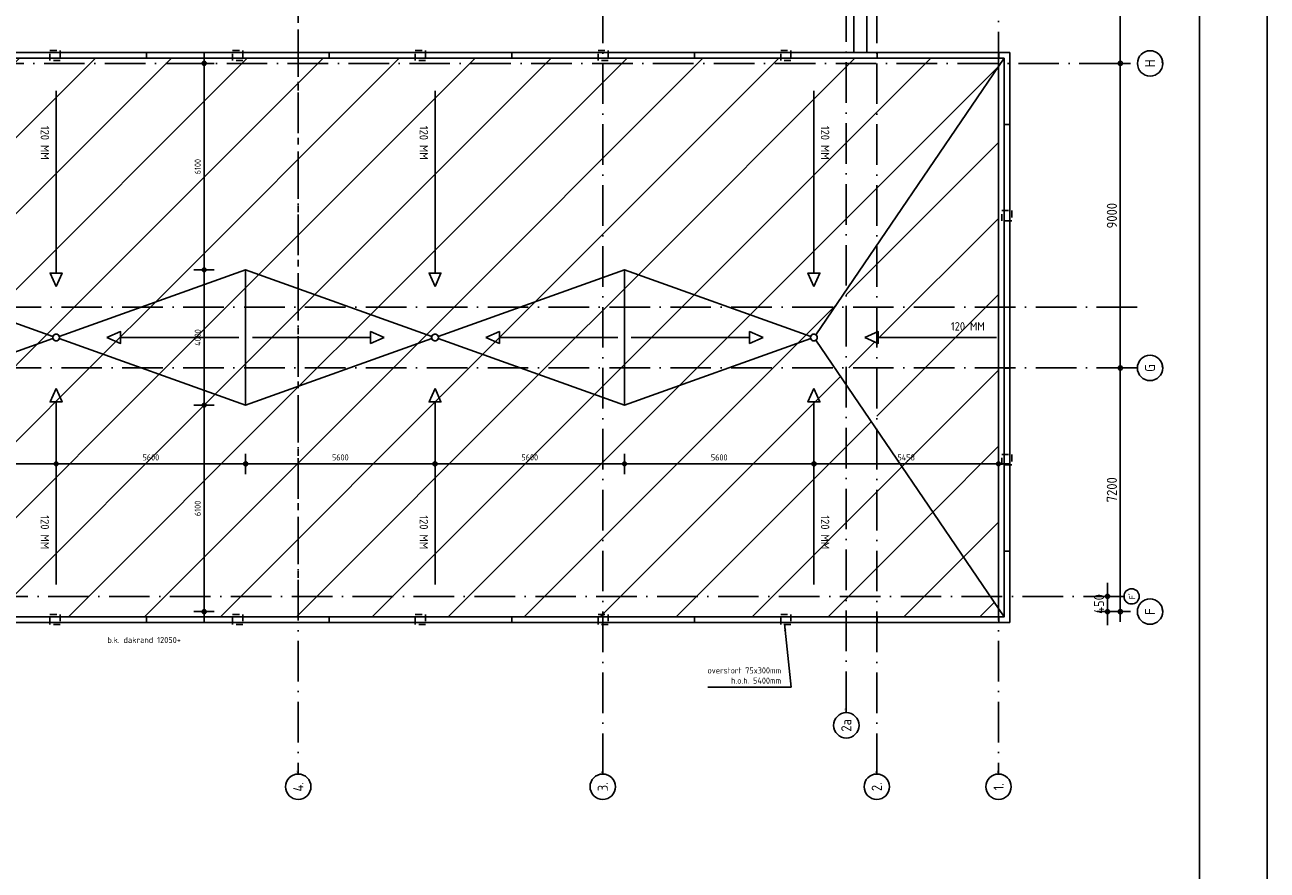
# Model space of a CAD drawing. Extents: x -9573 to 237800, y 0 to 168200.
# Tile 35 of 37: x 201078 to 237800, y 78140 to 103120. Entities that reach past the tile are written whole.
import ezdxf
from ezdxf.enums import TextEntityAlignment as Align

# ---------------------------------------------------------------- set-up
doc = ezdxf.new("R2010")
doc.units = 0
doc.header["$LTSCALE"] = 200
doc.linetypes.add('DASHDOT', pattern=[9, 6, -1.5, 0, -1.5])
doc.linetypes.add('HIDDEN', pattern=[2, 1, -1])
doc.layers.get('0').update_dxf_attribs({"linetype": 'CONTINUOUS'})
doc.layers.get('DEFPOINTS').update_dxf_attribs({"linetype": 'CONTINUOUS'})
for name, color, linetype in [('00KAD025', 2, 'CONTINUOUS'), ('00KAD070', 5, 'CONTINUOUS'), ('AL$1----_MAATVOERING', 7, 'CONTINUOUS'), ('AL$2A---_KADER', 7, 'CONTINUOUS'), ('AL$7----_STRAMIEN', 1, 'DASHDOT'), ('AL27----_DAKEN', 7, 'CONTINUOUS'), ('AL27---_DAKAFSCHOT', 7, 'CONTINUOUS'), ('ALN-----_BLOCKNAAM', 2, 'CONTINUOUS'), ('BL$4----', 7, 'CONTINUOUS'), ('MV-STRAMIEN', 7, 'CONTINUOUS')]:
    doc.layers.add(name, color=color, linetype=linetype)
doc.styles.get("Standard").update_dxf_attribs({"font": 'ISOCP'})
doc.dimstyles.new('018RADI100UIT', dxfattribs={"dimscale": 100, "dimtxt": 1.8, "dimasz": 2, "dimexe": 2, "dimexo": 3, "dimgap": 1, "dimtad": 1, "dimdec": 4, "dimrnd": 1, "dimtxsty": 'STANDARD', "dimblk1": 'MSTR3', "dimblk2": 'MSTR3', "dimcen": 3, "dimdle": 1.25, "dimse1": 1, "dimse2": 1, "dimclrd": 7, "dimclre": 1, "dimazin": 3, "dimtfac": 0.75, "dimtdec": 4, "dimtofl": 0, "dimtmove": 0, "dimatfit": 3, "dimtvp": 1.5, "dimtolj": 1, "dimtzin": 0})
doc.dimstyles.new('018STIP100UIT', dxfattribs={"dimscale": 100, "dimtxt": 1.8, "dimasz": 2, "dimexe": 2, "dimexo": 3, "dimgap": 1, "dimtad": 1, "dimdec": 4, "dimrnd": 1, "dimtxsty": 'STANDARD', "dimblk": 'MSTR3', "dimblk1": 'MSTR3', "dimblk2": 'MSTR3', "dimsah": 1, "dimcen": 3, "dimdle": 1.25, "dimse1": 1, "dimse2": 1, "dimclrd": 256, "dimclre": 1, "dimclrt": 7, "dimazin": 3, "dimtfac": 0.75, "dimtdec": 4, "dimtix": 1, "dimtmove": 0, "dimatfit": 3, "dimtvp": 1.5, "dimtolj": 1, "dimtzin": 0})
doc.dimstyles.new('030STIP100UIT', dxfattribs={"dimscale": 100, "dimtxt": 3, "dimasz": 2, "dimexe": 2, "dimexo": 3, "dimgap": 1, "dimtad": 1, "dimdec": 4, "dimrnd": 1, "dimtxsty": 'STANDARD', "dimblk": 'MSTR3', "dimcen": 3, "dimdle": 1.25, "dimse1": 1, "dimse2": 1, "dimclrd": 7, "dimclre": 1, "dimazin": 3, "dimtfac": 0.75, "dimtdec": 4, "dimtix": 1, "dimtmove": 0, "dimatfit": 3, "dimtvp": 1.5, "dimtolj": 1, "dimtzin": 0})

# ---------------------------------------------------------------- blocks, each defined once
blk = doc.blocks.new('MSTR3')
at = {"color": 0, "linetype": 'CONTINUOUS'}
for p, q in [((-1, 0), (0, 0)), ((0, 1.5), (0, 0)), ((0, 0), (0, -1.5)), ((0, 0), (1.5, 0))]:
    blk.add_line(p, q, dxfattribs=at)
blk.add_circle((0, 0), 0.3, dxfattribs=at)
blk = doc.blocks.new('*D40')
at = {"linetype": 'BYBLOCK'}
blk.add_line((196603, 90147), (201803, 90147), dxfattribs=at)
at = {"layer": 'DEFPOINTS', "color": 0, "linetype": 'BYBLOCK'}
for p in [(202003, 93880), (196403, 91880), (202003, 90147)]:
    blk.add_point(p, dxfattribs=at)
at = {"linetype": 'BYBLOCK', "xscale": 200, "yscale": 200, "zscale": 200, "rotation": 180}
blk.add_blockref('MSTR3', (196403, 90147), dxfattribs=at)
at = {"linetype": 'BYBLOCK', "xscale": 200, "yscale": 200, "zscale": 200}
blk.add_blockref('MSTR3', (202003, 90147), dxfattribs=at)
at = {"color": 7, "linetype": 'BYBLOCK', "insert": (199203, 90337), "char_height": 180, "attachment_point": 5}
blk.add_mtext('\\A1;5600', dxfattribs=at)
blk = doc.blocks.new('*D41')
at = {"linetype": 'BYBLOCK'}
blk.add_line((202203, 90147), (207403, 90147), dxfattribs=at)
at = {"layer": 'DEFPOINTS', "color": 0, "linetype": 'BYBLOCK'}
for p in [(202003, 93880), (207603, 91880), (207603, 90147)]:
    blk.add_point(p, dxfattribs=at)
at = {"linetype": 'BYBLOCK', "xscale": 200, "yscale": 200, "zscale": 200, "rotation": 180}
blk.add_blockref('MSTR3', (202003, 90147), dxfattribs=at)
at = {"linetype": 'BYBLOCK', "xscale": 200, "yscale": 200, "zscale": 200}
blk.add_blockref('MSTR3', (207603, 90147), dxfattribs=at)
at = {"color": 7, "linetype": 'BYBLOCK', "insert": (204803, 90337), "char_height": 180, "attachment_point": 5}
blk.add_mtext('\\A1;5600', dxfattribs=at)
blk = doc.blocks.new('*D42')
at = {"linetype": 'BYBLOCK'}
blk.add_line((207803, 90147), (213003, 90147), dxfattribs=at)
at = {"layer": 'DEFPOINTS', "color": 0, "linetype": 'BYBLOCK'}
for p in [(213203, 93880), (207603, 91880), (213203, 90147)]:
    blk.add_point(p, dxfattribs=at)
at = {"linetype": 'BYBLOCK', "xscale": 200, "yscale": 200, "zscale": 200, "rotation": 180}
blk.add_blockref('MSTR3', (207603, 90147), dxfattribs=at)
at = {"linetype": 'BYBLOCK', "xscale": 200, "yscale": 200, "zscale": 200}
blk.add_blockref('MSTR3', (213203, 90147), dxfattribs=at)
at = {"color": 7, "linetype": 'BYBLOCK', "insert": (210403, 90337), "char_height": 180, "attachment_point": 5}
blk.add_mtext('\\A1;5600', dxfattribs=at)
blk = doc.blocks.new('*D43')
at = {"linetype": 'BYBLOCK'}
blk.add_line((213403, 90147), (218603, 90147), dxfattribs=at)
at = {"layer": 'DEFPOINTS', "color": 0, "linetype": 'BYBLOCK'}
for p in [(213203, 93880), (218803, 91880), (218803, 90147)]:
    blk.add_point(p, dxfattribs=at)
at = {"linetype": 'BYBLOCK', "xscale": 200, "yscale": 200, "zscale": 200, "rotation": 180}
blk.add_blockref('MSTR3', (213203, 90147), dxfattribs=at)
at = {"linetype": 'BYBLOCK', "xscale": 200, "yscale": 200, "zscale": 200}
blk.add_blockref('MSTR3', (218803, 90147), dxfattribs=at)
at = {"color": 7, "linetype": 'BYBLOCK', "insert": (216003, 90337), "char_height": 180, "attachment_point": 5}
blk.add_mtext('\\A1;5600', dxfattribs=at)
blk = doc.blocks.new('*D44')
at = {"linetype": 'BYBLOCK'}
blk.add_line((219003, 90147), (224203, 90147), dxfattribs=at)
at = {"layer": 'DEFPOINTS', "color": 0, "linetype": 'BYBLOCK'}
for p in [(224403, 93880), (218803, 91880), (224403, 90147)]:
    blk.add_point(p, dxfattribs=at)
at = {"linetype": 'BYBLOCK', "xscale": 200, "yscale": 200, "zscale": 200, "rotation": 180}
blk.add_blockref('MSTR3', (218803, 90147), dxfattribs=at)
at = {"linetype": 'BYBLOCK', "xscale": 200, "yscale": 200, "zscale": 200}
blk.add_blockref('MSTR3', (224403, 90147), dxfattribs=at)
at = {"color": 7, "linetype": 'BYBLOCK', "insert": (221603, 90337), "char_height": 180, "attachment_point": 5}
blk.add_mtext('\\A1;5600', dxfattribs=at)
blk = doc.blocks.new('*D45')
at = {"linetype": 'BYBLOCK'}
blk.add_line((224603, 90147), (229660, 90147), dxfattribs=at)
at = {"layer": 'DEFPOINTS', "color": 0, "linetype": 'BYBLOCK'}
for p in [(224403, 93880), (229860, 90147), (229860, 85780)]:
    blk.add_point(p, dxfattribs=at)
at = {"linetype": 'BYBLOCK', "xscale": 200, "yscale": 200, "zscale": 200, "rotation": 180}
blk.add_blockref('MSTR3', (224403, 90147), dxfattribs=at)
at = {"linetype": 'BYBLOCK', "xscale": 200, "yscale": 200, "zscale": 200}
blk.add_blockref('MSTR3', (229860, 90147), dxfattribs=at)
at = {"color": 7, "linetype": 'BYBLOCK', "insert": (227131, 90337), "char_height": 180, "attachment_point": 5}
blk.add_mtext('\\A1;5458', dxfattribs=at)
blk = doc.blocks.new('*D46')
at = {"linetype": 'BYBLOCK'}
blk.add_line((206378, 85980), (206378, 91680), dxfattribs=at)
at = {"layer": 'DEFPOINTS', "color": 0, "linetype": 'BYBLOCK'}
for p in [(206378, 91880), (207603, 91880), (209160, 85780)]:
    blk.add_point(p, dxfattribs=at)
at = {"linetype": 'BYBLOCK', "xscale": 200, "yscale": 200, "zscale": 200}
for p, rotation in [((206378, 91880), 90), ((206378, 85780), 270)]:
    blk.add_blockref('MSTR3', p, dxfattribs=dict(at, rotation=rotation))
at = {"color": 7, "linetype": 'BYBLOCK', "insert": (206188, 88830), "char_height": 180, "attachment_point": 5, "rotation": 90}
blk.add_mtext('\\A1;6100', dxfattribs=at)
blk = doc.blocks.new('*D47')
at = {"linetype": 'BYBLOCK'}
blk.add_line((206378, 92080), (206378, 95680), dxfattribs=at)
at = {"layer": 'DEFPOINTS', "color": 0, "linetype": 'BYBLOCK'}
for p in [(206378, 95880), (207603, 95880), (207603, 91880)]:
    blk.add_point(p, dxfattribs=at)
at = {"linetype": 'BYBLOCK', "xscale": 200, "yscale": 200, "zscale": 200}
for p, rotation in [((206378, 95880), 90), ((206378, 91880), 270)]:
    blk.add_blockref('MSTR3', p, dxfattribs=dict(at, rotation=rotation))
at = {"color": 7, "linetype": 'BYBLOCK', "insert": (206188, 93880), "char_height": 180, "attachment_point": 5, "rotation": 90}
blk.add_mtext('\\A1;4000', dxfattribs=at)
blk = doc.blocks.new('*D48')
at = {"linetype": 'BYBLOCK'}
blk.add_line((206378, 96080), (206378, 101780), dxfattribs=at)
at = {"layer": 'DEFPOINTS', "color": 0, "linetype": 'BYBLOCK'}
for p in [(206378, 101980), (209160, 101980), (207603, 95880)]:
    blk.add_point(p, dxfattribs=at)
at = {"linetype": 'BYBLOCK', "xscale": 200, "yscale": 200, "zscale": 200}
for p, rotation in [((206378, 101980), 90), ((206378, 95880), 270)]:
    blk.add_blockref('MSTR3', p, dxfattribs=dict(at, rotation=rotation))
at = {"color": 7, "linetype": 'BYBLOCK', "insert": (206188, 98930), "char_height": 180, "attachment_point": 5, "rotation": 90}
blk.add_mtext('\\A1;6100', dxfattribs=at)
blk = doc.blocks.new('1011')
at = {"layer": 'AL$7----_STRAMIEN', "color": 7, "linetype": 'CONTINUOUS'}
blk.add_circle((-750, 0), 750, dxfattribs=at)
at = {"layer": 'ALN-----_BLOCKNAAM', "linetype": 'CONTINUOUS'}
blk.add_text('1011', height=100, dxfattribs=at).set_placement((0, 0))
blk = doc.blocks.new('*D75')
at = {"color": 7, "linetype": 'BYBLOCK'}
blk.add_line((233460, 85981), (233460, 92781), dxfattribs=at)
at = {"layer": 'DEFPOINTS', "color": 0, "linetype": 'BYBLOCK'}
for p in [(233460, 92981), (233960, 92981), (233960, 85781)]:
    blk.add_point(p, dxfattribs=at)
at = {"color": 7, "linetype": 'BYBLOCK', "xscale": 200, "yscale": 200, "zscale": 200}
for p, rotation in [((233460, 92981), 90), ((233460, 85781), 270)]:
    blk.add_blockref('MSTR3', p, dxfattribs=dict(at, rotation=rotation))
at = {"color": 0, "linetype": 'BYBLOCK', "insert": (233210, 89381), "char_height": 300, "attachment_point": 5, "rotation": 90}
blk.add_mtext('\\A1;7200', dxfattribs=at)
blk = doc.blocks.new('*D76')
at = {"color": 7, "linetype": 'BYBLOCK'}
blk.add_line((233460, 93181), (233460, 101781), dxfattribs=at)
at = {"layer": 'DEFPOINTS', "color": 0, "linetype": 'BYBLOCK'}
for p in [(229860, 101981), (233460, 101981), (229860, 92981)]:
    blk.add_point(p, dxfattribs=at)
at = {"color": 7, "linetype": 'BYBLOCK', "xscale": 200, "yscale": 200, "zscale": 200}
for p, rotation in [((233460, 101981), 90), ((233460, 92981), 270)]:
    blk.add_blockref('MSTR3', p, dxfattribs=dict(at, rotation=rotation))
at = {"color": 0, "linetype": 'BYBLOCK', "insert": (233210, 97481), "char_height": 300, "attachment_point": 5, "rotation": 90}
blk.add_mtext('\\A1;9000', dxfattribs=at)
blk = doc.blocks.new('*D77')
at = {"color": 7, "linetype": 'BYBLOCK'}
blk.add_line((233460, 102181), (233460, 110781), dxfattribs=at)
at = {"layer": 'DEFPOINTS', "color": 0, "linetype": 'BYBLOCK'}
for p in [(233460, 110981), (233960, 110981), (233460, 101981)]:
    blk.add_point(p, dxfattribs=at)
at = {"color": 7, "linetype": 'BYBLOCK', "xscale": 200, "yscale": 200, "zscale": 200}
for p, rotation in [((233460, 110981), 90), ((233460, 101981), 270)]:
    blk.add_blockref('MSTR3', p, dxfattribs=dict(at, rotation=rotation))
at = {"color": 0, "linetype": 'BYBLOCK', "insert": (233210, 106481), "char_height": 300, "attachment_point": 5, "rotation": 90}
blk.add_mtext('\\A1;9000', dxfattribs=at)
blk = doc.blocks.new('1010')
at = {"layer": 'AL$7----_STRAMIEN', "color": 7, "linetype": 'CONTINUOUS'}
blk.add_circle((0, 750), 750, dxfattribs=at)
at = {"layer": 'ALN-----_BLOCKNAAM', "linetype": 'CONTINUOUS'}
blk.add_text('1010', height=100, dxfattribs=at).set_placement((0, 0))
blk = doc.blocks.new('*D89')
at = {"color": 7, "linetype": 'BYBLOCK'}
for p, q in [((233080, 86431), (233080, 86631)), ((233080, 85781), (233080, 86231)), ((233080, 85581), (233080, 85381))]:
    blk.add_line(p, q, dxfattribs=at)
at = {"layer": 'DEFPOINTS', "color": 0, "linetype": 'BYBLOCK'}
for p in [(233080, 86231), (233764, 86231), (234156, 85781)]:
    blk.add_point(p, dxfattribs=at)
at = {"color": 7, "linetype": 'BYBLOCK', "xscale": 200, "yscale": 200, "zscale": 200}
for p, rotation in [((233080, 86231), 270), ((233080, 85781), 90)]:
    blk.add_blockref('MSTR3', p, dxfattribs=dict(at, rotation=rotation))
at = {"color": 0, "linetype": 'BYBLOCK', "insert": (232830, 86006), "char_height": 300, "attachment_point": 5, "rotation": 90}
blk.add_mtext('\\A1;450', dxfattribs=at)

msp = doc.modelspace()

# ---------------------------------------------------------------- hatches: boundary and pattern name
at = {"layer": 'BL$4----'}
h = msp.add_hatch(dxfattribs=at)
h.set_pattern_fill('ANSI31', color=256, scale=500, style=0)
edge = h.paths.add_edge_path()
edge.add_line((230025.12173, 102135.22757), (185179.94534, 102135.22757))
edge.add_line((185179.94534, 102135.22757), (190746.953, 93963.5352))
edge.add_arc((190802.53354, 93880.40396), 100, 19.653824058, 123.766207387, ccw=False)
edge.add_line((190896.70773, 93914.0376), (196402.53354, 95880.40396))
edge.add_line((196402.53354, 95880.40396), (201908.35935, 93914.0376))
edge.add_arc((202002.53354, 93880.40396), 100, 19.653824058, 160.346175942, ccw=False)
edge.add_line((202096.70773, 93914.0376), (207602.53354, 95880.40396))
edge.add_line((207602.53354, 95880.40396), (213108.35935, 93914.0376))
edge.add_arc((213202.53354, 93880.40396), 100, 19.653824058, 160.346175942, ccw=False)
edge.add_line((213296.70773, 93914.0376), (218802.53354, 95880.40396))
edge.add_line((218802.53354, 95880.40396), (224308.35935, 93914.0376))
edge.add_arc((224402.53354, 93880.40396), 100, 56.233792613, 160.346175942, ccw=False)
edge.add_line((224458.11408, 93963.5352), (230025.12173, 102135.22757))
edge = h.paths.add_edge_path()
edge.add_arc((224402.53354, 93880.40396), 100, 199.653824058, 303.766207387, ccw=False)
edge.add_line((224308.35935, 93846.77032), (218802.53354, 91880.40396))
edge.add_line((218802.53354, 91880.40396), (213296.70773, 93846.77032))
edge.add_arc((213202.53354, 93880.40396), 100, 199.653824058, 340.346175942, ccw=False)
edge.add_line((213108.35935, 93846.77032), (207602.53354, 91880.40396))
edge.add_line((207602.53354, 91880.40396), (202096.70773, 93846.77032))
edge.add_arc((202002.53354, 93880.40396), 100, 199.653824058, 340.346175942, ccw=False)
edge.add_line((201908.35935, 93846.77032), (196402.53354, 91880.40396))
edge.add_line((196402.53354, 91880.40396), (190896.70773, 93846.77032))
edge.add_arc((190802.53354, 93880.40396), 100, 236.233792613, 340.346175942, ccw=False)
edge.add_line((190746.953, 93797.27272), (185179.94534, 85625.58036))
edge.add_line((185179.94534, 85625.58036), (230025.12173, 85625.58036))
edge.add_line((230025.12173, 85625.58036), (224458.11408, 93797.27272))
h = msp.add_hatch(dxfattribs=at)
h.set_pattern_fill('ANSI31', color=256, scale=500, style=0)
h.paths.add_polyline_path([(185179.94534, 92980.58036), (185179.94534, 92230.40396), (185247.44534, 92230.40396), (185247.44534, 91930.40396), (185179.94534, 91930.40396), (185179.94534, 86830.40396), (185247.44534, 86830.40396), (185247.44534, 86530.40396), (185179.94534, 86530.40396), (185179.94534, 86230.58036), (185592.10472, 86230.58036), (190190.5771, 92980.58036)])
h.paths.add_polyline_path([(190190.5771, 92980.58036), (190746.953, 93797.27272, -0.534329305), (190746.953, 93963.5352), (190190.33676, 94780.58036), (185179.94534, 94780.58036), (185179.94534, 92980.58036)])
h.paths.add_polyline_path([(188899.01403, 93704.34667), (188899.01403, 93880.40396), (188899.01403, 94056.46126), (189299.01403, 93880.40396)], flags=16)
h.paths.add_polyline_path([(226260.29813, 92980.58036), (226260.29813, 91151.88501), (229612.96236, 86230.58036), (229860.12166, 86230.58036), (229860.12166, 92980.58036)])
h.paths.add_polyline_path([(229860.12166, 92980.58036), (229860.12166, 94780.58036), (226260.29813, 94780.58036), (226260.29813, 94036.32254), (226306.05305, 94056.46126), (226306.05305, 93880.40396), (226306.05305, 93704.34667), (226260.29813, 93724.48539), (226260.29813, 92980.58036)])
h.paths.add_polyline_path([(225360.29813, 92980.58036), (226260.29813, 92980.58036), (226260.29813, 93724.48539), (225906.05305, 93880.40396), (226260.29813, 94036.32254), (226260.29813, 94780.58036), (225360.29813, 94780.58036)])
h.paths.add_polyline_path([(225360.29813, 94780.58036), (225014.73031, 94780.58036), (224458.11408, 93963.5352, -0.534329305), (224458.11408, 93797.27272), (225014.48997, 92980.58036), (225360.29813, 92980.58036)])
h.paths.add_polyline_path([(229860.12166, 94780.58036), (229860.12166, 101893.02747), (226260.29813, 96608.92291), (226260.29813, 94780.58036)])
h.paths.add_polyline_path([(187546.69603, 90472.09157), (188116.13564, 90472.09157), (188116.13564, 90201.96913), (187546.69603, 90201.96913)], flags=24)
h.paths.add_polyline_path([(185690.55977, 94398.35438), (186765.55977, 94398.35438), (186765.55977, 94023.30516), (185690.55977, 94023.30516)], flags=24)
h.paths.add_polyline_path([(226852.41583, 90471.96913), (227410.41583, 90471.96913), (227410.41583, 90201.96913), (226852.41583, 90201.96913)], flags=24)
h.paths.add_polyline_path([(228439.5073, 94398.35438), (229514.5073, 94398.35438), (229514.5073, 94023.30516), (228439.5073, 94023.30516)], flags=24)
h = msp.add_hatch(dxfattribs=at)
h.set_pattern_fill('ANSI31', color=256, scale=500, style=0)
h.paths.add_polyline_path([(226260.29813, 96608.92291), (225360.29813, 95287.83202), (225360.29813, 94780.58036), (226260.29813, 94780.58036)])
h = msp.add_hatch(dxfattribs=at)
h.set_pattern_fill('ANSI31', color=256, scale=500, style=0)
edge = h.paths.add_edge_path()
edge.add_line((196402.53354, 95880.40396), (190896.70773, 93914.0376))
edge.add_arc((190802.53354, 93880.40396), 100, 0, 19.653824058, ccw=False)
edge.add_arc((190802.53354, 93880.40396), 100, -19.653824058, 0, ccw=False)
edge.add_line((190896.70773, 93846.77032), (196402.53354, 91880.40396))
edge.add_line((196402.53354, 91880.40396), (201908.35935, 93846.77032))
edge.add_arc((202002.53354, 93880.40396), 100, 180, 199.653824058, ccw=False)
edge.add_arc((202002.53354, 93880.40396), 100, 160.346175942, 180, ccw=False)
edge.add_line((201908.35935, 93914.0376), (196402.53354, 95880.40396))
edge = h.paths.add_edge_path()
edge.add_arc((213202.53354, 93880.40396), 100, 180, 199.653824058, ccw=False)
edge.add_arc((213202.53354, 93880.40396), 100, 160.346175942, 180, ccw=False)
edge.add_line((213108.35935, 93914.0376), (207602.53354, 95880.40396))
edge.add_line((207602.53354, 95880.40396), (202096.70773, 93914.0376))
edge.add_arc((202002.53354, 93880.40396), 100, 0, 19.653824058, ccw=False)
edge.add_arc((202002.53354, 93880.40396), 100, -19.653824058, 0, ccw=False)
edge.add_line((202096.70773, 93846.77032), (207602.53354, 91880.40396))
edge.add_line((207602.53354, 91880.40396), (213108.35935, 93846.77032))
edge = h.paths.add_edge_path()
edge.add_arc((224402.53354, 93880.40396), 100, 180, 199.653824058, ccw=False)
edge.add_arc((224402.53354, 93880.40396), 100, 160.346175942, 180, ccw=False)
edge.add_line((224308.35935, 93914.0376), (218802.53354, 95880.40396))
edge.add_line((218802.53354, 95880.40396), (213296.70773, 93914.0376))
edge.add_arc((213202.53354, 93880.40396), 100, 0, 19.653824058, ccw=False)
edge.add_arc((213202.53354, 93880.40396), 100, -19.653824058, 0, ccw=False)
edge.add_line((213296.70773, 93846.77032), (218802.53354, 91880.40396))
edge.add_line((218802.53354, 91880.40396), (224308.35935, 93846.77032))
h = msp.add_hatch(dxfattribs=at)
h.set_pattern_fill('ANSI31', color=256, scale=500, style=0)
h.paths.add_polyline_path([(225360.29813, 94780.58036), (225014.73031, 94780.58036), (224458.11408, 93963.5352, -0.534329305), (224458.11408, 93797.27272), (225014.48997, 92980.58036), (225360.29813, 92980.58036)])
h.paths.add_polyline_path([(225360.29813, 92980.58036), (226260.29813, 92980.58036), (226260.29813, 93724.48539), (225906.05305, 93880.40396), (226260.29813, 94036.32254), (226260.29813, 94780.58036), (225360.29813, 94780.58036)])

# ---------------------------------------------------------------- linework, layer by layer
at = {"layer": '00KAD025', "linetype": 'CONTINUOUS'}
msp.add_line((237800, 0), (237800, 168200), dxfattribs=at)
at = {"layer": '00KAD070', "linetype": 'CONTINUOUS'}
msp.add_line((235800, 2000), (235800, 166200), dxfattribs=at)
at = {"layer": 'AL$7----_STRAMIEN', "color": 1}
for p, q in [((229860.29813, 124517.90623), (229860.29813, 80980.58036)), ((229860.12166, 101980.40396), (229860.12166, 85780.40396))]:
    msp.add_line(p, q, dxfattribs=at)
for points in [[(209160.29813, 124517.90623), (209160.29813, 80980.58036)], [(218160.29813, 80980.58036), (218160.29813, 124517.90623)], [(225360.29813, 82812.20261), (225360.29813, 124517.90623)], [(226260.29813, 80980.58036), (226260.29813, 124517.90623)], [(-5367.20421, 101980.58036), (233965.12151, 101980.58036)], [(233960.29813, 94780.58036), (-5367.20421, 94780.58036)], [(233960.29813, 92980.58036), (-5367.20421, 92980.58036)], [(233568.74068, 86230.58036), (-2089.62728, 86230.58036)]]:
    msp.add_lwpolyline(points, dxfattribs=at)
at = {"layer": 'AL27----_DAKEN', "color": 1}
for points in [[(192350.29813, 102330.58033), (192350.29813, 119990.58036), (225970.29813, 119990.58036), (225970.29813, 102330.58033)], [(192740.29813, 102330.58033), (192740.29813, 119600.58036), (225580.29813, 119600.58036), (225580.29813, 102330.58033)]]:
    msp.add_lwpolyline(points, dxfattribs=at)
at = {"layer": 'AL27----_DAKEN', "color": 1, "linetype": 'HIDDEN'}
msp.add_lwpolyline([(209160.29813, 119380.40396), (209160.29813, 85780.40396)], dxfattribs=at)
at = {"layer": 'AL27----_DAKEN', "color": 4}
for points in [[(185179.94534, 102300.22757), (230190.12173, 102300.22757), (230190.12173, 85460.58036), (185179.94534, 85460.58036)], [(185179.94534, 102135.22757), (230025.12173, 102135.22757), (230025.12173, 85625.58036), (185179.94534, 85625.58036)], [(204670.29813, 102135.22757), (204670.29813, 102290.40396)], [(210070.29813, 102135.22757), (210070.29813, 102290.40396)], [(215470.29813, 102135.22757), (215470.29813, 102290.40396)], [(220870.29813, 102135.22757), (220870.29813, 102290.40396)], [(226270.29813, 102135.22757), (226270.29813, 102290.40396)], [(229870.29813, 102135.22757), (229870.29813, 102290.40396)], [(230180.29813, 100170.75675), (230025.12173, 100170.75675)], [(230180.29813, 92970.75675), (230025.12173, 92970.75675)], [(230180.29813, 87570.75675), (230025.12173, 87570.75675)], [(204670.29813, 85460.58035), (204670.29813, 85625.58036)], [(210070.29813, 85460.58035), (210070.29813, 85625.58036)], [(215470.29813, 85460.58035), (215470.29813, 85625.58036)], [(220870.29813, 85460.58035), (220870.29813, 85625.58036)], [(226270.29813, 85460.58035), (226270.29813, 85625.58036)], [(229870.29813, 85460.58035), (229870.29813, 85625.58036)]]:
    msp.add_lwpolyline(points, dxfattribs=at)
at = {"layer": 'AL27----_DAKEN', "color": 1, "linetype": 'HIDDEN'}
for points in [[(201820.29813, 102062.81577), (201820.29813, 102362.81577), (202120.29813, 102362.81577), (202120.29813, 102062.81577)], [(207220.29813, 102062.81577), (207220.29813, 102362.81577), (207520.29813, 102362.81577), (207520.29813, 102062.81577)], [(212620.29813, 102062.81577), (212620.29813, 102362.81577), (212920.29813, 102362.81577), (212920.29813, 102062.81577)], [(218020.29813, 102062.81577), (218020.29813, 102362.81577), (218320.29813, 102362.81577), (218320.29813, 102062.81577)], [(223420.29813, 102062.81576), (223420.29813, 102362.81576), (223720.29813, 102362.81576), (223720.29813, 102062.81576)], [(230257.62173, 97330.40396), (229957.62173, 97330.40396), (229957.62173, 97630.40396), (230257.62173, 97630.40396)], [(230257.62173, 90120.75675), (229957.62173, 90120.75675), (229957.62173, 90420.75675), (230257.62173, 90420.75675)], [(201820.29813, 85397.99216), (201820.29813, 85697.99216), (202120.29813, 85697.99216), (202120.29813, 85397.99216)], [(207220.29813, 85397.99216), (207220.29813, 85697.99216), (207520.29813, 85697.99216), (207520.29813, 85397.99216)], [(212620.29813, 85397.99216), (212620.29813, 85697.99216), (212920.29813, 85697.99216), (212920.29813, 85397.99216)], [(218020.29813, 85397.99216), (218020.29813, 85697.99216), (218320.29813, 85697.99216), (218320.29813, 85397.99216)], [(223420.29813, 85397.99216), (223420.29813, 85697.99216), (223720.29813, 85697.99216), (223720.29813, 85397.99216)]]:
    msp.add_lwpolyline(points, close=True, dxfattribs=at)
at = {"layer": 'AL27----_DAKEN'}
for points in [[(202002.53354, 95783.92347), (202002.53354, 101174.71137)], [(213202.53354, 95783.92347), (213202.53354, 101174.71137)], [(224402.53354, 95783.92347), (224402.53354, 101174.71137)], [(202002.53354, 95383.92347), (201826.47624, 95783.92347), (202002.53354, 95783.92347)], [(202002.53354, 95383.92347), (202178.59083, 95783.92347), (202002.53354, 95783.92347)], [(213202.53354, 95383.92347), (213026.47624, 95783.92347), (213202.53354, 95783.92347)], [(213202.53354, 95383.92347), (213378.59083, 95783.92347), (213202.53354, 95783.92347)], [(224402.53354, 95383.92347), (224226.47624, 95783.92347), (224402.53354, 95783.92347)], [(224402.53354, 95383.92347), (224578.59083, 95783.92347), (224402.53354, 95783.92347)], [(203506.05305, 93880.40396), (203906.05305, 94056.46126), (203906.05305, 93880.40396)], [(211699.01403, 93880.40396), (211299.01403, 94056.46126), (211299.01403, 93880.40396)], [(214706.05305, 93880.40396), (215106.05305, 94056.46126), (215106.05305, 93880.40396)], [(222899.01403, 93880.40396), (222499.01403, 94056.46126), (222499.01403, 93880.40396)], [(225906.05305, 93880.40396), (226306.05305, 94056.46126), (226306.05305, 93880.40396)], [(203506.05305, 93880.40396), (203906.05305, 93704.34667), (203906.05305, 93880.40396)], [(203906.05305, 93880.40396), (207402.59124, 93880.40396)], [(211299.01403, 93880.40396), (207802.47583, 93880.40396)], [(211699.01403, 93880.40396), (211299.01403, 93704.34667), (211299.01403, 93880.40396)], [(214706.05305, 93880.40396), (215106.05305, 93704.34667), (215106.05305, 93880.40396)], [(215106.05305, 93880.40396), (218602.59124, 93880.40396)], [(222499.01403, 93880.40396), (219002.47583, 93880.40396)], [(222899.01403, 93880.40396), (222499.01403, 93704.34667), (222499.01403, 93880.40396)], [(225906.05305, 93880.40396), (226306.05305, 93704.34667), (226306.05305, 93880.40396)], [(226306.05305, 93880.40396), (229802.59124, 93880.40396)], [(202002.53354, 92376.88445), (201826.47624, 91976.88445), (202002.53354, 91976.88445)], [(202002.53354, 92376.88445), (202178.59083, 91976.88445), (202002.53354, 91976.88445)], [(213202.53354, 92376.88445), (213026.47624, 91976.88445), (213202.53354, 91976.88445)], [(213202.53354, 92376.88445), (213378.59083, 91976.88445), (213202.53354, 91976.88445)], [(224402.53354, 92376.88445), (224226.47624, 91976.88445), (224402.53354, 91976.88445)], [(224402.53354, 92376.88445), (224578.59083, 91976.88445), (224402.53354, 91976.88445)], [(202002.53354, 91976.88445), (202002.53354, 86586.09655)], [(213202.53354, 91976.88445), (213202.53354, 86586.09655)], [(224402.53354, 91976.88445), (224402.53354, 86586.09655)]]:
    msp.add_lwpolyline(points, dxfattribs=at)
for centre in [(202002.53354, 93880.40396), (213202.53354, 93880.40396), (224402.53354, 93880.40396)]:
    msp.add_circle(centre, 100, dxfattribs=at)
at = {"layer": 'AL27---_DAKAFSCHOT', "color": 1}
msp.add_lwpolyline([(230025.12173, 102135.22757), (230025.12173, 85625.58036), (185179.94534, 85625.58036), (185179.94534, 102135.22757)], close=True, dxfattribs=at)
for points in [[(230025.12173, 102135.22757), (185179.94534, 102135.22757), (190746.953, 93963.5352, -0.4883397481), (190896.70773, 93914.0376), (196402.53354, 95880.40396), (201908.35935, 93914.0376, -0.7047191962), (202096.70773, 93914.0376), (207602.53354, 95880.40396), (213108.35935, 93914.0376, -0.7047191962), (213296.70773, 93914.0376), (218802.53354, 95880.40396), (224308.35935, 93914.0376, -0.4883397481), (224458.11408, 93963.5352)], [(230025.12173, 102135.22757), (224458.11408, 93963.5352, -0.2504118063), (224502.53354, 93880.40396, -0.2504118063), (224458.11408, 93797.27272), (230025.12173, 85625.58036)], [(196402.53354, 95880.40396), (190896.70773, 93914.0376, -0.0859668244), (190902.53354, 93880.40396, -0.0859668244), (190896.70773, 93846.77032), (196402.53354, 91880.40396), (201908.35935, 93846.77032, -0.0859668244), (201902.53354, 93880.40396, -0.0859668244), (201908.35935, 93914.0376)], [(213108.35935, 93846.77032, -0.0859668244), (213102.53354, 93880.40396, -0.0859668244), (213108.35935, 93914.0376), (207602.53354, 95880.40396), (202096.70773, 93914.0376, -0.0859668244), (202102.53354, 93880.40396, -0.0859668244), (202096.70773, 93846.77032), (207602.53354, 91880.40396)], [(224308.35935, 93846.77032, -0.0859668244), (224302.53354, 93880.40396, -0.0859668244), (224308.35935, 93914.0376), (218802.53354, 95880.40396), (213296.70773, 93914.0376, -0.0859668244), (213302.53354, 93880.40396, -0.0859668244), (213296.70773, 93846.77032), (218802.53354, 91880.40396)], [(224458.11408, 93797.27272, -0.4883397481), (224308.35935, 93846.77032), (218802.53354, 91880.40396), (213296.70773, 93846.77032, -0.7047191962), (213108.35935, 93846.77032), (207602.53354, 91880.40396), (202096.70773, 93846.77032, -0.7047191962), (201908.35935, 93846.77032), (196402.53354, 91880.40396), (190896.70773, 93846.77032, -0.4883397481), (190746.953, 93797.27272), (185179.94534, 85625.58036), (230025.12173, 85625.58036)]]:
    msp.add_lwpolyline(points, format="xyb", close=True, dxfattribs=at)
for points in [[(207602.53354, 95880.40396), (207602.53354, 91880.40396)], [(218802.53354, 95880.40396), (218802.53354, 91880.40396)]]:
    msp.add_lwpolyline(points, dxfattribs=at)

# ---------------------------------------------------------------- block references
at = {"layer": 'AL$7----_STRAMIEN'}
ref = msp.add_blockref('1010', (234715.12151, 101980.58036), dxfattribs=dict(at, xscale=0.5, yscale=0.5, zscale=0.5, rotation=90))
ref.add_attrib('STR-NAAM', 'H', dxfattribs={"color": 3, "linetype": 'CONTINUOUS', "height": 300, "rotation": 90}).set_placement((234340.12151, 101980.58036), align=Align.MIDDLE)
ref = msp.add_blockref('1010', (234712.70982, 92980.58036), dxfattribs=dict(at, xscale=0.5, yscale=0.5, zscale=0.5, rotation=90))
ref.add_attrib('STR-NAAM', 'G', dxfattribs={"color": 3, "linetype": 'CONTINUOUS', "height": 300, "rotation": 90}).set_placement((234337.70982, 92980.58036), align=Align.MIDDLE)
ref = msp.add_blockref('1010', (234018.74068, 86230.58036), dxfattribs=dict(at, xscale=0.3, yscale=0.3, zscale=0.3, rotation=90))
ref.add_attrib('STR-NAAM', "F'", dxfattribs={"color": 3, "linetype": 'CONTINUOUS', "height": 180, "rotation": 90}).set_placement((233793.74068, 86230.58036), align=Align.MIDDLE)
ref = msp.add_blockref('1010', (234712.70982, 85780.58036), dxfattribs=dict(at, xscale=0.5, yscale=0.5, zscale=0.5, rotation=90))
ref.add_attrib('STR-NAAM', 'F', dxfattribs={"color": 3, "linetype": 'CONTINUOUS', "height": 300, "rotation": 90}).set_placement((234337.70982, 85780.58036), align=Align.MIDDLE)
ref = msp.add_blockref('1011', (225360.29813, 82794.58227), dxfattribs=dict(at, xscale=0.5, yscale=0.5, zscale=0.5, rotation=90))
ref.add_attrib('STR-NAAM', '2a', dxfattribs={"color": 3, "linetype": 'CONTINUOUS', "height": 300, "rotation": 90}).set_placement((225360.29813, 82419.58227), align=Align.MIDDLE)
ref = msp.add_blockref('1011', (209160.29813, 80980.58036), dxfattribs=dict(at, xscale=0.5, yscale=0.5, zscale=0.5, rotation=90))
ref.add_attrib('STR-NAAM', '4.', dxfattribs={"color": 3, "linetype": 'CONTINUOUS', "height": 300, "rotation": 90}).set_placement((209160.29813, 80605.58036), align=Align.MIDDLE)
ref = msp.add_blockref('1011', (218160.29813, 80980.58036), dxfattribs=dict(at, xscale=0.5, yscale=0.5, zscale=0.5, rotation=90))
ref.add_attrib('STR-NAAM', '3.', dxfattribs={"color": 3, "linetype": 'CONTINUOUS', "height": 300, "rotation": 90}).set_placement((218160.29813, 80605.58036), align=Align.MIDDLE)
ref = msp.add_blockref('1011', (226260.29813, 80980.58036), dxfattribs=dict(at, xscale=0.5, yscale=0.5, zscale=0.5, rotation=90))
ref.add_attrib('STR-NAAM', '2.', dxfattribs={"color": 3, "linetype": 'CONTINUOUS', "height": 300, "rotation": 90}).set_placement((226260.29813, 80605.58036), align=Align.MIDDLE)
ref = msp.add_blockref('1011', (229860.29813, 80980.58036), dxfattribs=dict(at, xscale=0.5, yscale=0.5, zscale=0.5, rotation=90))
ref.add_attrib('STR-NAAM', '1.', dxfattribs={"color": 3, "linetype": 'CONTINUOUS', "height": 300, "rotation": 90}).set_placement((229860.29813, 80605.58036), align=Align.MIDDLE)

# ---------------------------------------------------------------- texts
at = {"layer": 'AL$1----_MAATVOERING', "color": 1, "insert": (223433.68688, 83891.85667), "char_height": 180, "attachment_point": 6}
msp.add_mtext('\\A1;overstort 75x300mm\\Ph.o.h. 5400mm', dxfattribs=at)
at = {"layer": 'AL$2A---_KADER', "color": 4, "insert": (203515.78084, 85028.90649), "char_height": 175, "attachment_point": 1}
msp.add_mtext('b.k. dakrand 12050+', dxfattribs=at)
at = {"layer": 'AL27----_DAKEN', "char_height": 250, "width": 1902.82, "rotation": 270}
for insert, attachment_point in [((201547.08312, 100135.50028), 7), ((212747.08312, 100135.50028), 7), ((224857.98395, 100135.50028), 1), ((201547.08312, 87625.30764), 9), ((212747.08312, 87625.30764), 9), ((224857.98395, 87625.30764), 3)]:
    msp.add_mtext('120 MM', dxfattribs=dict(at, insert=insert, attachment_point=attachment_point))
at = {"layer": 'AL27----_DAKEN', "insert": (229452.0073, 94335.85438), "char_height": 250, "width": 1902.82, "attachment_point": 3}
msp.add_mtext('120 MM', dxfattribs=at)

# ---------------------------------------------------------------- dimensions: what is measured, and where the dimension line sits
at = {"layer": 'AL$1----_MAATVOERING', "color": 1}
for base, p1, p2, picture, middle in [((206378.04497, 101980.40396), (207602.53354, 95880.40396), (209160.29813, 101980.40396), '*D48', (206188.04497, 98930.40396)), ((206378.04497, 95880.40396), (207602.53354, 91880.40396), (207602.53354, 95880.40396), '*D47', (206188.04497, 93880.40396)), ((206378.04497, 91880.40396), (209160.29813, 85780.40396), (207602.53354, 91880.40396), '*D46', (206188.04497, 88830.40396))]:
    dim = msp.add_linear_dim(base=base, p1=p1, p2=p2, angle=90, dimstyle='018STIP100UIT', dxfattribs=at)
    dim.commit()
    dim.dimension.update_dxf_attribs({"geometry": picture, "text_midpoint": middle})
for base, p1, p2, picture, middle in [((202002.53354, 90146.96913), (196402.53354, 91880.40396), (202002.53354, 93880.40396), '*D40', (199202.53354, 90336.96913)), ((207602.53354, 90146.96913), (202002.53354, 93880.40396), (207602.53354, 91880.40396), '*D41', (204802.53354, 90336.96913)), ((213202.53354, 90146.96913), (207602.53354, 91880.40396), (213202.53354, 93880.40396), '*D42', (210402.53354, 90336.96913)), ((218802.53354, 90146.96913), (213202.53354, 93880.40396), (218802.53354, 91880.40396), '*D43', (216002.53354, 90336.96913)), ((224402.53354, 90146.96913), (218802.53354, 91880.40396), (224402.53354, 93880.40396), '*D44', (221602.53354, 90336.96913)), ((229860.29813, 90146.96913), (224402.53354, 93880.40396), (229860.29813, 85780.40396), '*D45', (227131.41583, 90336.96913))]:
    dim = msp.add_linear_dim(base=base, p1=p1, p2=p2, dimstyle='018STIP100UIT', dxfattribs=at)
    dim.commit()
    dim.dimension.update_dxf_attribs({"geometry": picture, "text_midpoint": middle})
at = {"layer": 'MV-STRAMIEN', "color": 7}
for base, p1, p2, picture, middle in [((233460.29813, 110980.58035), (233460.29813, 101980.58036), (233960.29813, 110980.58035), '*D77', (233210.29813, 106480.58036)), ((233460.29813, 101980.58036), (229860.29813, 92980.58036), (229860.29813, 101980.58036), '*D76', (233210.29813, 97480.58036)), ((233460.29813, 92980.58036), (233960.29813, 85780.58036), (233960.29813, 92980.58036), '*D75', (233210.2686, 89380.58036)), ((233079.79682, 86230.58036), (234155.81148, 85780.58036), (233764.25403, 86230.58036), '*D89', (232829.79682, 86005.58036))]:
    dim = msp.add_linear_dim(base=base, p1=p1, p2=p2, angle=90, dimstyle='030STIP100UIT', dxfattribs=at)
    dim.commit()
    dim.dimension.update_dxf_attribs({"geometry": picture, "text_midpoint": middle})

# ---------------------------------------------------------------- leaders
at = {"layer": 'AL$1----_MAATVOERING', "color": 7, "annotation_type": 0, "has_hookline": 1, "hookline_direction": 1, "text_width": 2166.97386}
msp.add_leader([(223533.68688, 85421.78109), (223733.68688, 83551.85667), (223533.68688, 83551.85667)], dimstyle='018RADI100UIT', dxfattribs=at)

doc.saveas('drawing.dxf')
